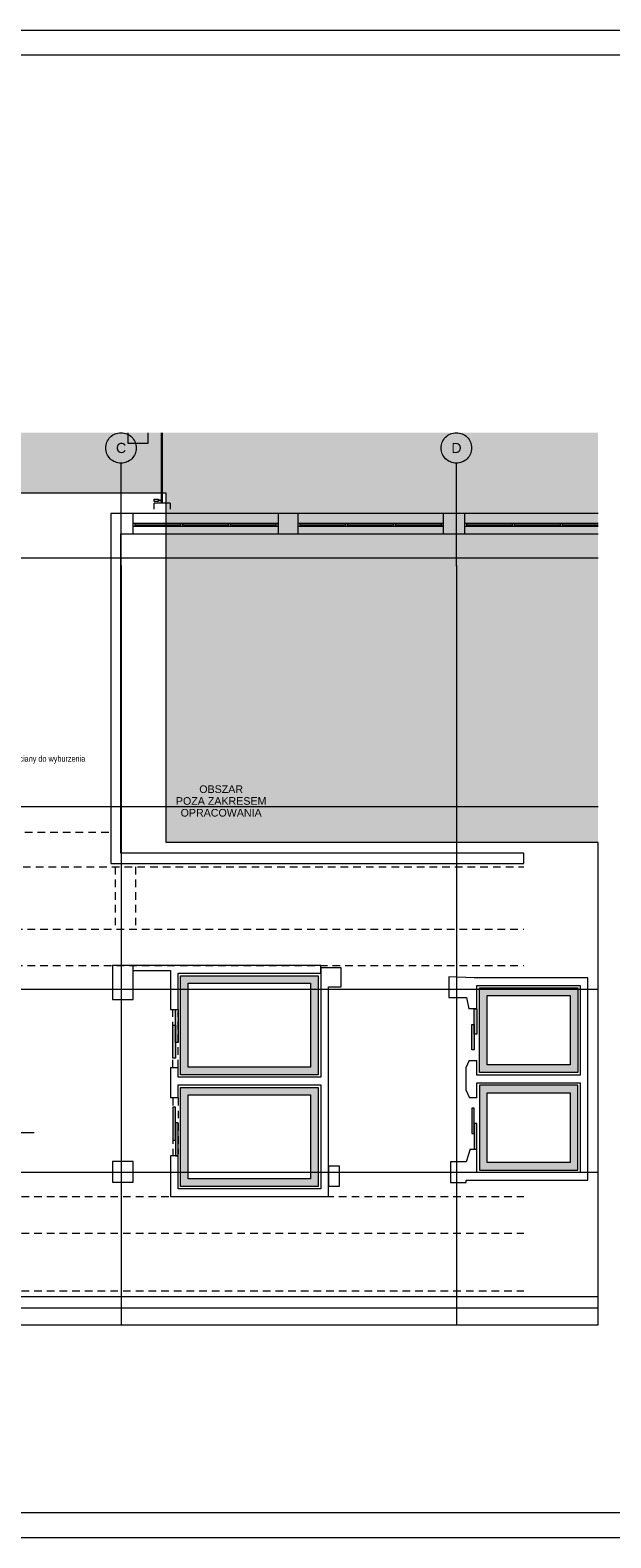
# Paper-space layout 'A-25 ROZBIÓRKI - PIĘTRO 7' of a CAD drawing. Header units: millimetres. Extents: x 0 to 540, y 0 to 297.
# Tile 4 of 7: x 193 to 307, y 0 to 297. Entities that reach past the tile are written whole.
import ezdxf
from ezdxf.xclip import XClip

# ---------------------------------------------------------------- set-up
doc = ezdxf.new("R2010")
doc.units = ezdxf.units.MM
doc.header["$MEASUREMENT"] = 0
doc.header["$XCLIPFRAME"] = 0
for name, pattern in [('ACAD_ISO03W100', [300, 120, -180]), ('DASHDOTX2', [1000, 500, -250, 0, -250]), ('Przer. długie kreski', [2.5, 1.5, -1]), ('PRZERYWANA_DU_A', [550, 350.0000000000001, -199.9999999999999])]:
    doc.linetypes.add(name, pattern=pattern)
for name, color, linetype, lineweight in [('0_Nr_pióra__2', 8, 'Continuous', 13), ('A_linie przekroju_Nr_pióra__1', 7, 'Continuous', 20), ('A_podkład_Nr_pióra__2', 8, 'Continuous', 13), ('A_winda_Nr_pióra__1', 7, 'Continuous', 20), ('A_ściany_Nr_pióra__1', 7, 'Continuous', 20), ('Drzwi Archicad_Nr_pióra__1', 7, 'Continuous', 20)]:
    doc.layers.add(name, color=color, linetype=linetype, lineweight=lineweight)
for name, color, linetype, lineweight, true_color in [('A_Arkusz_Nr_pióra__255', 7, 'Continuous', 15, 0x242424), ('A_opis_Nr_pióra__7', 7, 'Continuous', 18, 0x171717), ('A_opis_Nr_pióra__8', 7, 'Continuous', 13, 0x4c4c4c), ('A_osie_Nr_pióra__16', 7, 'Continuous', 5, 0x0f0f0f), ('A_osie_Nr_pióra__76', 7, 'Continuous', 5, 0x2d2d2d), ('A_ściany_Nr_pióra__10', 7, 'Continuous', 13, 0x4b4b4b), ('A_ściany_Nr_pióra__19', 7, 'Continuous', 5, 0x191919), ('Okna Archicada_Nr_pióra__19', 7, 'Continuous', 5, 0x191919)]:
    doc.layers.add(name, color=color, linetype=linetype, lineweight=lineweight, true_color=true_color)
doc.layers.add('A_podrys', color=7, linetype='Continuous')
doc.layers.add('A_winda', color=7, linetype='Continuous')
doc.styles.add('STYL_AUTOMATYCZNY_1', font='arial.ttf')
doc.styles.add('STYL_AUTOMATYCZNY_2', font='ARIALN.TTF')

# ---------------------------------------------------------------- blocks, each defined once
blk = doc.blocks.new('Rysunek_1_1', base_point=(-1564.725288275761, -337.0865147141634))
at = {"linetype": 'Continuous', "lineweight": 0, "true_color": 0x484848}
blk.add_hatch(color=251, dxfattribs=at).paths.add_polyline_path([(54.0160724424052, 41.98831839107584), (62.4008361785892, 41.98831839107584), (62.4008361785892, 205.7983185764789), (219.4660496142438, 205.7983185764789), (219.4660496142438, 136.988323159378), (304.4660465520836, 136.988323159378), (304.4660465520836, 217.6973721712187), (54.0160724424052, 217.6973721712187)])
at = {"layer": 'A_winda', "linetype": 'Continuous', "lineweight": 0, "true_color": 0xfdfdfd}
h = blk.add_hatch(color=7, dxfattribs=at)
h.paths.add_polyline_path([(222.2968206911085, 110.7383193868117), (222.2968206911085, 91.23831938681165), (249.3860456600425, 91.23831938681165), (249.3860456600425, 110.7383193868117)])
h.paths.add_polyline_path([(247.8860456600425, 109.2383193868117), (247.8860456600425, 92.7383193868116), (223.7968206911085, 92.7383193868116), (223.7968206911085, 109.2383193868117)], flags=0)
h = blk.add_hatch(color=7, dxfattribs=at)
h.paths.add_polyline_path([(281.1060456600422, 108.3383193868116), (281.1060456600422, 91.66381938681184), (300.4660456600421, 91.66381938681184), (300.4660456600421, 108.3383193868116)])
h.paths.add_polyline_path([(298.966045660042, 106.8383193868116), (298.966045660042, 93.16381938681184), (282.6060456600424, 93.16381938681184), (282.6060456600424, 106.8383193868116)], flags=0)
for points in [[(221.2968206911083, 97.54831938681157), (221.7968206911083, 97.54831938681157), (221.7968206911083, 104.0483193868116), (221.2968206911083, 104.0483193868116)], [(280.1060456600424, 99.19731940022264), (280.6060456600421, 99.19731940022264), (280.6060456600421, 104.1973194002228), (280.1060456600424, 104.1973194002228)], [(220.7968206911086, 94.48888209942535), (221.2968206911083, 94.48888209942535), (221.2968206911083, 100.9888820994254), (220.7968206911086, 100.9888820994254)], [(279.6060456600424, 96.13788211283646), (280.1060456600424, 96.13788211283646), (280.1060456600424, 101.1378821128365), (279.6060456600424, 101.1378821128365)], [(220.7968206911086, 84.80775667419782), (220.7968206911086, 78.30775667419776), (221.2968206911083, 78.30775667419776), (221.2968206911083, 84.80775667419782)], [(279.6060456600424, 84.65538388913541), (279.6060456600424, 79.65538388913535), (280.1060456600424, 79.65538388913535), (280.1060456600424, 84.65538388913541)], [(221.2968206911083, 81.74831938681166), (221.2968206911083, 75.24831938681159), (221.7968206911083, 75.24831938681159), (221.7968206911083, 81.74831938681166)], [(280.1060456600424, 81.59594660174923), (280.1060456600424, 76.59594660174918), (280.6060456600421, 76.59594660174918), (280.6060456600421, 81.59594660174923)]]:
    blk.add_hatch(color=7, dxfattribs=at).paths.add_polyline_path(points)
h = blk.add_hatch(color=7, dxfattribs=at)
h.paths.add_polyline_path([(300.4660456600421, 89.16381938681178), (281.1060456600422, 89.16381938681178), (281.1060456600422, 72.45631938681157), (300.4660456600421, 72.45631938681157)])
h.paths.add_polyline_path([(298.966045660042, 87.66381938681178), (298.966045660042, 73.95631938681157), (282.6060456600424, 73.95631938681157), (282.6060456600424, 87.66381938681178)], flags=0)
h = blk.add_hatch(color=7, dxfattribs=at)
h.paths.add_polyline_path([(222.2968206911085, 88.73831938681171), (222.2968206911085, 69.23831938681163), (249.3860456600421, 69.23831938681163), (249.3860456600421, 88.73831938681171)])
h.paths.add_polyline_path([(247.886045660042, 87.2383193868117), (247.886045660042, 70.73831938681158), (223.7968206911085, 70.73831938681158), (223.7968206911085, 87.2383193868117)], flags=0)
at = {"layer": '0_Nr_pióra__2', "color": 8, "linetype": 'PRZERYWANA_DU_A', "lineweight": 13, "flags": 128}
for points in [[(304.4660456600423, 136.9883193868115), (219.4660456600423, 136.9883193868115), (219.4660456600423, 205.7983193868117), (62.40083545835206, 205.7983193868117), (62.40083545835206, 41.98831938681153)], [(304.4660456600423, 41.98831938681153), (304.4660456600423, 136.9883193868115)], [(177.4008354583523, 41.98831938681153), (212.4008354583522, 41.98831938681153)], [(212.4008354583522, 41.98831938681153), (304.4660456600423, 41.98831938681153)]]:
    blk.add_lwpolyline(points, dxfattribs=at)
at = {"layer": 'A_linie przekroju_Nr_pióra__1', "color": 7, "linetype": 'ACAD_ISO03W100', "lineweight": 20}
blk.add_line((73.49981875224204, 79.82102105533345), (304.4660471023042, 79.82102105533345), dxfattribs=at)
at = {"layer": 'A_osie_Nr_pióra__16', "color": 250, "linetype": 'DASHDOTX2', "lineweight": 5, "true_color": 0x0f0f0f}
for p, q in [((210.571820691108, 191.4462957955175), (210.5718219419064, 211.6973778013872)), ((276.5718206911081, 191.4462957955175), (276.5718203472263, 211.6973778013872)), ((304.466044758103, 192.9883207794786), (80.26715322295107, 192.9883207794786)), ((210.5718219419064, 191.4462971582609), (210.5718219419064, 41.98831900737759)), ((276.5718203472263, 191.4462971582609), (276.5718203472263, 41.98831900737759)), ((304.4660427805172, 143.9883226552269), (80.267151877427, 143.9883226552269)), ((304.466044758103, 107.9883168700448), (80.26715322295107, 107.9883168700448)), ((304.466044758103, 71.98832293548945), (80.26715322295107, 71.98832293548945))]:
    blk.add_line(p, q, dxfattribs=at)
for p in [(210.571820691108, 191.4462957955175), (210.571820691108, 191.4462957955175), (276.5718206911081, 191.4462957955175), (276.5718206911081, 191.4462957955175)]:
    blk.add_point(p, dxfattribs=at)
at = {"layer": 'A_osie_Nr_pióra__76', "color": 250, "linetype": 'Continuous', "lineweight": 5, "true_color": 0x2d2d2d}
for centre in [(210.571820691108, 214.6973762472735), (276.5718206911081, 214.6973762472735)]:
    blk.add_circle(centre, 3, dxfattribs=at)
at = {"layer": 'A_podkład_Nr_pióra__2', "color": 8, "linetype": 'Continuous', "lineweight": 13}
for p, q in [((211.9113222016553, 217.6973759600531), (211.9113222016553, 215.6667617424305)), ((215.9113234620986, 215.6667617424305), (215.9113234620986, 217.6973759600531)), ((218.5067831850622, 217.6973759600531), (218.5067831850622, 203.8167619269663)), ((218.7613241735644, 203.8167619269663), (218.7613241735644, 217.6973759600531)), ((211.9113222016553, 215.6667617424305), (215.9113234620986, 215.6667617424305)), ((217.0674034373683, 204.1252004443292), (217.0674034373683, 204.6392646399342)), ((217.0674034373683, 204.6392646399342), (217.8899061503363, 204.6392646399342)), ((217.8899061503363, 204.1252004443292), (217.0674034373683, 204.1252004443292)), ((217.1113216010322, 202.6167600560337), (217.1113216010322, 203.8167619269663)), ((220.2613227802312, 203.8167619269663), (217.1113216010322, 203.8167619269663)), ((217.8899061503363, 204.6392646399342), (217.8899061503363, 204.1252004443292)), ((217.8899061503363, 204.4850435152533), (218.5067831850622, 204.4850435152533)), ((218.5067831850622, 204.2794178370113), (217.8899061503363, 204.2794178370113)), ((218.7124088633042, 204.6392646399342), (218.5067831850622, 204.6392646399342)), ((218.5067831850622, 204.1252004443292), (218.7124088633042, 204.1252004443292)), ((218.7124088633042, 204.1252004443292), (218.7124088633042, 204.6392646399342)), ((220.2613227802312, 203.8167619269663), (220.2613227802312, 202.6167600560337))]:
    blk.add_line(p, q, dxfattribs=at)
at = {"layer": 'A_winda_Nr_pióra__1', "color": 7, "linetype": 'Przer. długie kreski', "lineweight": 20}
for p, q in [((220.7968198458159, 92.64832049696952), (220.7968198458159, 104.0483196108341)), ((221.7968201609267, 92.64832049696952), (221.7968201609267, 103.6483202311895)), ((220.7968198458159, 86.64831860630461), (220.7968198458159, 75.2483194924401)), ((221.7968201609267, 86.64831860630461), (221.7968201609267, 75.64831887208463))]:
    blk.add_line(p, q, dxfattribs=at)
at = {"layer": 'A_winda_Nr_pióra__1', "color": 7, "linetype": 'PRZERYWANA_DU_A', "lineweight": 20, "flags": 128}
for points in [[(222.2968206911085, 110.7383193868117), (249.3860456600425, 110.7383193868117), (249.3860456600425, 91.23831938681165), (222.2968206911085, 91.23831938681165)], [(247.8860456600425, 109.2383193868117), (247.8860456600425, 92.7383193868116), (223.7968206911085, 92.7383193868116), (223.7968206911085, 109.2383193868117)], [(281.1060456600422, 108.3383193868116), (300.4660456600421, 108.3383193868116), (300.4660456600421, 91.66381938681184), (281.1060456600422, 91.66381938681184)], [(298.966045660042, 106.8383193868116), (298.966045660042, 93.16381938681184), (282.6060456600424, 93.16381938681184), (282.6060456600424, 106.8383193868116)], [(300.4660456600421, 89.16381938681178), (281.1060456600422, 89.16381938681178), (281.1060456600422, 72.45631938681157), (300.4660456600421, 72.45631938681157)], [(222.2968206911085, 88.73831938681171), (249.3860456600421, 88.73831938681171), (249.3860456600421, 69.23831938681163), (222.2968206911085, 69.23831938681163)], [(247.886045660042, 87.2383193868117), (247.886045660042, 70.73831938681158), (223.7968206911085, 70.73831938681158), (223.7968206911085, 87.2383193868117)], [(298.966045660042, 87.66381938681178), (298.966045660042, 73.95631938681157), (282.6060456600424, 73.95631938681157), (282.6060456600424, 87.66381938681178)]]:
    blk.add_lwpolyline(points, close=True, dxfattribs=at)
at = {"layer": 'A_winda_Nr_pióra__1', "color": 7, "linetype": 'Continuous', "lineweight": 20, "flags": 128}
for points in [[(221.2968206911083, 97.54831938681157), (221.2968206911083, 104.0483193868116), (221.7968206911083, 104.0483193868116), (221.7968206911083, 97.54831938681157)], [(280.1060456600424, 99.19731940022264), (280.1060456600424, 104.1973194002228), (280.6060456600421, 104.1973194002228), (280.6060456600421, 99.19731940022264)], [(220.7968206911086, 94.48888209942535), (220.7968206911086, 100.9888820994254), (221.2968206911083, 100.9888820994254), (221.2968206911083, 94.48888209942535)], [(279.6060456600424, 96.13788211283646), (279.6060456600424, 101.1378821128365), (280.1060456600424, 101.1378821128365), (280.1060456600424, 96.13788211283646)], [(220.7968206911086, 84.80775667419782), (220.7968206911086, 78.30775667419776), (221.2968206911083, 78.30775667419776), (221.2968206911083, 84.80775667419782)], [(279.6060456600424, 84.65538388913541), (279.6060456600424, 79.65538388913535), (280.1060456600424, 79.65538388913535), (280.1060456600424, 84.65538388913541)], [(221.2968206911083, 81.74831938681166), (221.2968206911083, 75.24831938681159), (221.7968206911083, 75.24831938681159), (221.7968206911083, 81.74831938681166)], [(280.1060456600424, 81.59594660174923), (280.1060456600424, 76.59594660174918), (280.6060456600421, 76.59594660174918), (280.6060456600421, 81.59594660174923)]]:
    blk.add_lwpolyline(points, close=True, dxfattribs=at)
at = {"layer": 'A_ściany_Nr_pióra__1', "color": 7, "linetype": 'Continuous', "lineweight": 20}
for p, q in [((212.8718193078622, 201.7983177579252), (212.8718193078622, 197.7483189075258)), ((241.4718216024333, 201.7983177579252), (241.4718216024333, 197.7483189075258)), ((245.3718202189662, 201.7983177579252), (245.3718202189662, 197.7483189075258)), ((273.9718225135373, 201.7983177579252), (273.9718225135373, 197.7483189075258)), ((278.1718215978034, 201.7983177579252), (278.1718215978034, 197.7483189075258)), ((220.29682155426, 104.0483196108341), (221.7968201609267, 104.0483196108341)), ((280.6060440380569, 104.1869409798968), (279.0460460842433, 104.1869409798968)), ((220.29682155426, 92.64832049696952), (221.7968201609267, 92.64832049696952)), ((279.0660458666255, 94.03694132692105), (280.6060440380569, 94.03694132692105)), ((221.7968201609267, 86.64831860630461), (220.29682155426, 86.64831860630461)), ((280.6060440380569, 86.6559580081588), (279.1270229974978, 86.6559580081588)), ((221.7968201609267, 75.2483194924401), (220.29682155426, 75.2483194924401)), ((279.2770232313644, 76.59595924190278), (280.6060440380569, 76.59594804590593))]:
    blk.add_line(p, q, dxfattribs=at)
at = {"layer": 'A_ściany_Nr_pióra__1', "color": 7, "linetype": 'Continuous', "lineweight": 20, "flags": 128}
for points in [[(208.5718206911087, 201.7983193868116), (208.5718206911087, 132.8683193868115)], [(212.8718206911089, 201.7983193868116), (208.5718206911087, 201.7983193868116)], [(245.3718206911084, 201.7983193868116), (241.4718206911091, 201.7983193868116)], [(278.1718206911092, 201.7983193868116), (273.971820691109, 201.7983193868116)], [(210.5668206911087, 134.8983193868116), (210.5668206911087, 197.7483193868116)], [(210.5668206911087, 197.7483193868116), (212.8718206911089, 197.7483193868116)], [(241.4718206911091, 197.7483193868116), (245.3718206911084, 197.7483193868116)], [(273.971820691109, 197.7483193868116), (278.1718206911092, 197.7483193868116)], [(289.8218206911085, 134.8983193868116), (210.5668206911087, 134.8983193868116)], [(289.8218206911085, 132.8683193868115), (289.8218206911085, 134.8983193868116)], [(208.5718206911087, 132.8683193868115), (289.8218206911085, 132.8683193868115)], [(212.9968206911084, 112.7383193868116), (208.8968206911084, 112.7383193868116)], [(208.8968206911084, 112.7383193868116), (208.8968206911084, 106.0583193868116)], [(220.2968206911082, 112.7383193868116), (212.9968206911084, 112.7383193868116)], [(212.9968206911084, 106.0583193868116), (212.9968206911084, 112.7383193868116)], [(212.9968206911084, 111.7383193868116), (220.2968206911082, 111.7383193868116)], [(249.8760456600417, 112.7383193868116), (220.2968206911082, 112.7383193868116)], [(220.2968206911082, 111.7383193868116), (220.2968206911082, 104.0483196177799)], [(221.7968206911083, 104.0483193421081), (221.7968206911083, 111.2383193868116)], [(221.7968206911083, 111.2383193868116), (249.8760456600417, 111.2383193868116)], [(249.8760456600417, 111.2383193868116), (249.8760456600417, 112.7383193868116)], [(249.8760456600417, 112.2883193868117), (249.8760456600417, 108.5383193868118)], [(253.8960456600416, 112.2883193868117), (249.8760456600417, 112.2883193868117)], [(253.8960456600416, 108.5383193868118), (253.8960456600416, 112.2883193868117)], [(280.106045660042, 110.3383193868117), (275.0960456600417, 110.4883193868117)], [(275.0960456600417, 110.4883193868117), (275.0960456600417, 106.4383193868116)], [(280.6060456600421, 110.3383193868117), (280.106045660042, 110.3383193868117)], [(302.4660456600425, 110.3383193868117), (280.6060456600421, 110.3383193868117)], [(302.4660456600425, 108.8383193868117), (302.4660456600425, 110.3383193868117)], [(249.8760456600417, 108.5383193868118), (249.8760456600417, 90.73831938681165)], [(251.3760456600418, 67.23831938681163), (251.3760456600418, 108.5383193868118)], [(251.3760456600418, 108.5383193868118), (253.8960456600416, 108.5383193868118)], [(280.6060456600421, 108.8383193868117), (300.9660456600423, 108.8383193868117)], [(280.6060456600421, 104.1869406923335), (280.6060456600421, 108.8383193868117)], [(300.9660456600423, 108.8383193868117), (300.9660456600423, 91.16381938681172)], [(302.4660456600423, 70.45631938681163), (302.4660456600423, 108.8383193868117)], [(208.8968206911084, 106.0583193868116), (212.9968206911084, 106.0583193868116)], [(275.0960456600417, 106.4383193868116), (278.5860456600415, 106.4383193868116)], [(278.5860456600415, 106.4383193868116), (279.0460456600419, 104.1869411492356)], [(220.2968206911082, 92.64831959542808), (220.2968206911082, 86.64831965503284)], [(221.7968206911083, 90.73831938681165), (221.7968206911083, 92.64831915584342)], [(279.0660456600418, 94.03694114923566), (278.4560456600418, 92.57944329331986)], [(278.4560456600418, 92.57944329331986), (278.4560456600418, 88.24623178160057)], [(280.6060456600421, 91.16381938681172), (280.6060456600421, 94.0369411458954)], [(249.8760456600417, 90.73831938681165), (221.7968206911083, 90.73831938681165)], [(221.7968206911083, 86.64831949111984), (221.7968206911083, 89.23831938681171)], [(221.7968206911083, 89.23831938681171), (249.8760456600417, 89.23831938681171)], [(249.8760456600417, 89.23831938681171), (249.8760456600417, 68.73831938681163)], [(300.9660456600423, 91.16381938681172), (280.6060456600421, 91.16381938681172)], [(280.6060456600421, 86.65595778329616), (280.6060456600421, 89.66381938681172)], [(280.6060456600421, 89.66381938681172), (300.9660456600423, 89.66381938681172)], [(300.9660456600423, 89.66381938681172), (300.9660456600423, 71.95631938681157)], [(278.4560456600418, 88.24623178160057), (279.1270216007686, 86.65595798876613)], [(220.2968206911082, 75.24831963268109), (220.2968206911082, 67.23831938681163)], [(221.7968206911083, 68.73831938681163), (221.7968206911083, 75.2483193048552)], [(279.2770216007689, 76.59595798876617), (278.4949602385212, 74.07341414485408)], [(280.6060456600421, 71.95631938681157), (280.6060456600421, 76.59594661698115)], [(212.9668206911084, 74.13831938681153), (208.8668206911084, 74.13831938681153)], [(208.8668206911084, 74.13831938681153), (208.8668206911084, 70.0383193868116)], [(212.9668206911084, 70.0383193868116), (212.9668206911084, 74.13831938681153)], [(251.3760456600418, 73.18831938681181), (251.3760456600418, 69.2883193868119)], [(253.5960456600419, 73.18831938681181), (251.3760456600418, 73.18831938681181)], [(253.5960456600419, 69.2883193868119), (253.5960456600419, 73.18831938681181)], [(278.4949602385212, 74.07341414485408), (275.4260456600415, 74.07341414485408)], [(275.4260456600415, 74.07341414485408), (275.4260456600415, 69.97341414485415)], [(300.9660456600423, 71.95631938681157), (280.6060456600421, 71.95631938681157)], [(208.8668206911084, 70.0383193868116), (212.9668206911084, 70.0383193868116)], [(249.8760456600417, 68.73831938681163), (221.7968206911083, 68.73831938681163)], [(251.3760456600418, 69.2883193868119), (253.5960456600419, 69.2883193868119)], [(275.4260456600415, 69.97341414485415), (278.4949602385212, 69.97341414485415)], [(278.4949602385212, 69.97341414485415), (278.4949602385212, 70.45631938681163)], [(278.4949602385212, 70.45631938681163), (280.6060456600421, 70.45631938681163)], [(280.6060456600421, 70.45631938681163), (302.4660456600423, 70.45631938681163)], [(220.2968206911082, 67.23831938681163), (251.3760456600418, 67.23831938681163)], [(304.4660456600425, 47.47831938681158), (80.74682069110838, 47.47831938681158)], [(80.74682069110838, 45.2783193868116), (304.4660456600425, 45.2783193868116)]]:
    blk.add_lwpolyline(points, dxfattribs=at)
at = {"layer": 'A_ściany_Nr_pióra__10', "color": 251, "linetype": 'Przer. długie kreski', "lineweight": 13, "true_color": 0x4b4b4b}
for p, q in [((189.1468190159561, 138.9975530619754), (208.5718213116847, 138.9975530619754)), ((178.7868197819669, 132.1675508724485), (289.8218198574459, 132.1675508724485)), ((209.4071770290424, 132.1675508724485), (209.4071770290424, 119.9353271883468)), ((213.4071782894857, 132.1675508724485), (213.4071782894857, 119.9353271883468)), ((177.1868222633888, 119.9353271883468), (289.8218198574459, 119.9353271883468)), ((177.1868222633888, 112.7383202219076), (289.8218198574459, 112.7383202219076)), ((80.97182140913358, 67.23831894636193), (289.8218198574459, 67.23831894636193)), ((80.97182140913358, 60.04131197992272), (289.8218198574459, 60.04131197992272)), ((80.97182140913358, 48.63693149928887), (289.8218198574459, 48.63693149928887))]:
    blk.add_line(p, q, dxfattribs=at)
at = {"layer": 'A_ściany_Nr_pióra__19', "color": 250, "linetype": 'Continuous', "lineweight": 5, "true_color": 0x191919}
for p, q in [((241.4718216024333, 201.7983177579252), (212.8718193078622, 201.7983177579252)), ((273.9718225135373, 201.7983177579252), (245.3718202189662, 201.7983177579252)), ((304.4660452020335, 201.7983194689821), (278.1718214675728, 201.7983194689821)), ((212.8718193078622, 197.7483189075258), (241.4718216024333, 197.7483189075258)), ((245.3718202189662, 197.7483189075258), (273.9718225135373, 197.7483189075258)), ((278.1718214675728, 197.748321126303), (304.4660452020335, 197.748321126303))]:
    blk.add_line(p, q, dxfattribs=at)
at = {"layer": 'Drzwi Archicad_Nr_pióra__1', "color": 7, "linetype": 'Continuous', "lineweight": 20}
for p, q in [((220.29682155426, 104.0483196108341), (221.7968201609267, 104.0483196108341)), ((280.6060440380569, 104.1869409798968), (279.0460460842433, 104.1869409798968)), ((220.29682155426, 92.64832049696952), (221.7968201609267, 92.64832049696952)), ((279.0660458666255, 94.03694132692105), (280.6060440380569, 94.03694132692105)), ((221.7968201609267, 86.64831860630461), (220.29682155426, 86.64831860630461)), ((280.6060440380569, 86.6559580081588), (279.1270229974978, 86.6559580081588)), ((221.7968201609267, 75.2483194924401), (220.29682155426, 75.2483194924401)), ((279.2770232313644, 76.59595924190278), (280.6060440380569, 76.59594804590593))]:
    blk.add_line(p, q, dxfattribs=at)
at = {"layer": 'Okna Archicada_Nr_pióra__19', "color": 250, "linetype": 'Continuous', "lineweight": 5, "true_color": 0x191919}
for p, q in [((241.4718216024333, 199.7983208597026), (212.8718193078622, 199.7983208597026)), ((212.8718193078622, 199.7983208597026), (212.8718193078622, 199.2983188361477)), ((212.8718193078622, 199.2983188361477), (241.4718216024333, 199.2983188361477)), ((213.2718224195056, 199.7983208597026), (213.2718224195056, 199.2983188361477)), ((213.2718224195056, 199.5483179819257), (222.271821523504, 199.5483179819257)), ((222.271821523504, 199.7983208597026), (222.271821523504, 199.2983188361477)), ((222.6718209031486, 199.7983208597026), (222.6718209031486, 199.2983188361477)), ((222.6718209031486, 199.5483179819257), (231.6718200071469, 199.5483179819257)), ((231.6718200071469, 199.7983208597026), (231.6718200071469, 199.2983188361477)), ((232.0718193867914, 199.7983208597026), (232.0718193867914, 199.2983188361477)), ((232.0718193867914, 199.5483179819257), (241.0718222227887, 199.5483179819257)), ((241.0718222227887, 199.7983208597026), (241.0718222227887, 199.2983188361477)), ((241.4718216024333, 199.2983188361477), (241.4718216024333, 199.7983208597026)), ((273.9718225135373, 199.7983208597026), (245.3718202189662, 199.7983208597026)), ((245.3718202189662, 199.7983208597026), (245.3718202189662, 199.2983188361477)), ((245.3718202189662, 199.2983188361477), (273.9718225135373, 199.2983188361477)), ((245.7718195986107, 199.7983208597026), (245.7718195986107, 199.2983188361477)), ((245.7718195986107, 199.5483179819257), (254.7718224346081, 199.5483179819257)), ((254.7718224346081, 199.7983208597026), (254.7718224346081, 199.2983188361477)), ((255.1718218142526, 199.7983208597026), (255.1718218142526, 199.2983188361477)), ((255.1718218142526, 199.5483179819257), (264.171820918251, 199.5483179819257)), ((264.171820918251, 199.7983208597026), (264.171820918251, 199.2983188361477)), ((264.5718202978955, 199.7983208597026), (264.5718202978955, 199.2983188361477)), ((264.5718202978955, 199.5483179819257), (273.5718194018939, 199.5483179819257)), ((273.5718194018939, 199.7983208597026), (273.5718194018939, 199.2983188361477)), ((273.9718225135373, 199.2983188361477), (273.9718225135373, 199.7983208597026)), ((304.4660452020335, 199.7983194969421), (278.1718214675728, 199.7983194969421)), ((278.1718214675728, 199.7983194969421), (278.1718215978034, 199.2983188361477)), ((278.1718214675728, 199.2983204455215), (304.4660452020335, 199.2983204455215)), ((278.5718209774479, 199.7983208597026), (278.5718209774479, 199.2983188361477)), ((278.5718209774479, 199.5483179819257), (287.5718200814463, 199.5483179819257)), ((287.5718200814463, 199.7983208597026), (287.5718200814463, 199.2983188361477)), ((287.9718194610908, 199.7983208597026), (287.9718194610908, 199.2983188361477)), ((287.9718194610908, 199.5483179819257), (296.9718222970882, 199.5483179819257)), ((296.9718222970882, 199.7983208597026), (296.9718222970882, 199.2983188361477)), ((297.3718213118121, 199.5483207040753), (304.4660438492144, 199.5483207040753)), ((297.3718216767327, 199.7983208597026), (297.3718216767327, 199.2983188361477))]:
    blk.add_line(p, q, dxfattribs=at)
at = {"layer": 'A_opis_Nr_pióra__7', "color": 250, "linetype": 'Continuous', "lineweight": 18, "true_color": 0x171717, "insert": (230.2803135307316, 145.1472635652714), "char_height": 1.5, "attachment_point": 5, "line_spacing_factor": 0.9285777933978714, "style": 'STYL_AUTOMATYCZNY_1'}
blk.add_mtext('\\A1;{\\pqc;\\fArial|b0|i0|c238|p0;\\W1.000000;OBSZAR\\P\\pqc;\\fArial|b0|i0|c238|p0;\\W1.000000;POZA ZAKRESEM \\P\\pqc;\\fArial|b0|i0|c238|p0;\\W1.000000;OPRACOWANIA}', dxfattribs=at)
at = {"layer": 'A_opis_Nr_pióra__8', "color": 251, "linetype": 'Continuous', "lineweight": 13, "true_color": 0x4c4c4c, "insert": (183.8202598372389, 153.3012436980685), "char_height": 1.2, "attachment_point": 4, "style": 'STYL_AUTOMATYCZNY_2'}
blk.add_mtext('\\A1;{\\pql;\\fArial Narrow|b0|i0|c238|p0;\\W1.000000;fragment ściany do wyburzenia}', dxfattribs=at)
at = {"layer": 'A_osie_Nr_pióra__76', "color": 250, "linetype": 'Continuous', "lineweight": 5, "true_color": 0x2d2d2d, "char_height": 2, "attachment_point": 1, "style": 'STYL_AUTOMATYCZNY_1'}
for s, insert in [('\\A1;{\\pql;\\pt0;\\fArial|b0|i0|c238|p0;\\W1.000000;C}', (209.5814156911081, 215.6973762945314)), ('\\A1;{\\pql;\\pt0;\\fArial|b0|i0|c238|p0;\\W1.000000;D}', (275.5814156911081, 215.6973762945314))]:
    blk.add_mtext(s, dxfattribs=dict(at, insert=insert))

psp = doc.layouts.new('A-25 ROZBIÓRKI - PIĘTRO 7')

# ---------------------------------------------------------------- linework, layer by layer
at = {"layer": 'A_Arkusz_Nr_pióra__255', "color": 250, "linetype": 'Continuous', "lineweight": 15, "true_color": 0x242424}
for p, q in [((535.1000000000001, 292.1), (29.90003742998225, 292.1)), ((535.1000000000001, 4.900001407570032), (29.8998034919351, 4.900326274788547))]:
    psp.add_line(p, q, dxfattribs=at)
at = {"layer": 'A_Arkusz_Nr_pióra__255', "color": 250, "linetype": 'Continuous', "lineweight": 15, "true_color": 0x242424, "flags": 128}
psp.add_lwpolyline([(-1.040834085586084e-14, 297), (540, 297), (540, 1.109329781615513e-14), (-1.040834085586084e-14, 1.109329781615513e-14)], close=True, dxfattribs=at)

# ---------------------------------------------------------------- block references
at = {"layer": 'A_podrys', "color": 37, "linetype": 'Continuous', "lineweight": 5, "true_color": 0x656532}
ref = psp.add_blockref('Rysunek_1_1', (-1564.725288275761, -337.0865147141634), dxfattribs=at)
XClip(ref).set_block_clipping_path([(54.01607440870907, 41.9883193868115), (304.4660456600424, 217.6973762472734)])

doc.saveas('drawing.dxf')
